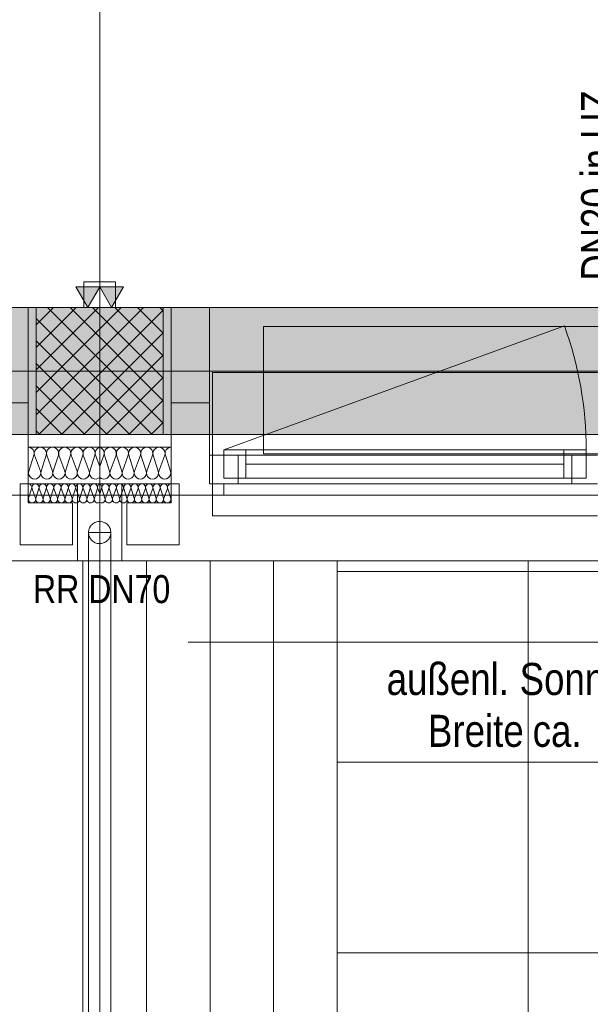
# Model space of a CAD drawing. Extents: x -620 to 300, y 62 to 1112.
# Tile 17 of 53: x -296 to -260, y 345 to 407. Entities that reach past the tile are written whole.
import ezdxf
from ezdxf.lldxf.tags import DXFTag

# ---------------------------------------------------------------- set-up
doc = ezdxf.new("R2010")
doc.units = 0
doc.layers.get('0').update_dxf_attribs({"lineweight": 13})
for name, color, linetype, lineweight, true_color in [('30 -33 Aussenwände- 3 Aussenstützen', 7, 'Continuous', 50, 0x0000dd), ('30 -33 Aussenwände- 7 Fassade_ Elemente', 7, 'Continuous', 9, 0x00aacc), ('30 -35 Decken- 1 Konstruktion-Träger- Stahlbeton', 7, 'grob-A06GA1UR8I', 13, 0x33aa00), ('30 -38 konstruktive Einbauten-Mobile Trennwand', 7, 'Continuous', 9, 0x944cff), ('40 -41 Abwasser_Wasser_Gas- 1 Abwasser + sanitäre Anlagen', 7, 'Continuous', 9, 0xff6633), ('70 -72 Beschriftung- 1 Beschriftung allgemein', 7, 'Continuous', 9, 0xff6633), ('70 -72 Beschriftung- 2 Beschriftung Bauteile', 7, 'Continuous', 9, 0x9999ff), ('iwb_Schraffur_Unterzug', 7, 'Continuous', 5, 0xffffcc)]:
    doc.layers.add(name, color=color, linetype=linetype, lineweight=lineweight, true_color=true_color)
for name, color, linetype, lineweight in [('40 -41 Abwasser_Wasser_Gas- 2 Wasser-1', 7, 'Continuous', 15), ('60- 61 allgemeine Ausstattung- 4 Terrassen', 7, 'Continuous', 9), ('70 -71 Achsen- 1 Gebäudeachsen', 7, 'STRICHPUNKT2-A06GA1UQ8I', 18), ('Detailelementbeschriftung', 7, 'Continuous', 9)]:
    doc.layers.add(name, color=color, linetype=linetype, lineweight=lineweight)
doc.styles.get("Standard").update_dxf_attribs({"font": 'ARIALN.TTF'})
tags = doc.linetypes.add('grob-A06GA1UR8I', pattern=[14, 3, -8, 3]).pattern_tags.tags
tags[8:9] = [DXFTag(74, 4), DXFTag(75, 0), DXFTag(340, '0'), DXFTag(46, 0.0), DXFTag(50, 0.0), DXFTag(44, 0.0), DXFTag(45, 0.0)]
tags[6:7] = [DXFTag(74, 4), DXFTag(75, 0), DXFTag(340, '0'), DXFTag(46, 0.0), DXFTag(50, 0.0), DXFTag(44, 0.0), DXFTag(45, 0.0)]
tags[4:5] = [DXFTag(74, 4), DXFTag(75, 0), DXFTag(340, '0'), DXFTag(46, 0.0), DXFTag(50, 0.0), DXFTag(44, 0.0), DXFTag(45, 0.0)]
tags = doc.linetypes.add('STRICHPUNKT2-A06GA1UQ8I', pattern=[12.7, 6.35, -3.175, 0, -3.175]).pattern_tags.tags
tags[10:11] = [DXFTag(74, 4), DXFTag(75, 0), DXFTag(340, '0'), DXFTag(46, 0.0), DXFTag(50, 0.0), DXFTag(44, 0.0), DXFTag(45, 0.0)]
tags[8:9] = [DXFTag(74, 4), DXFTag(75, 0), DXFTag(340, '0'), DXFTag(46, 0.0), DXFTag(50, 0.0), DXFTag(44, 0.0), DXFTag(45, 0.0)]
tags[6:7] = [DXFTag(74, 4), DXFTag(75, 0), DXFTag(340, '0'), DXFTag(46, 0.0), DXFTag(50, 0.0), DXFTag(44, 0.0), DXFTag(45, 0.0)]
tags[4:5] = [DXFTag(74, 4), DXFTag(75, 0), DXFTag(340, '0'), DXFTag(46, 0.0), DXFTag(50, 0.0), DXFTag(44, 0.0), DXFTag(45, 0.0)]

# ---------------------------------------------------------------- blocks, each defined once
blk = doc.blocks.new('Referenz-A06GA1UT8I')
at = {"layer": '30 -33 Aussenwände- 3 Aussenstützen', "color": 0, "lineweight": -2}
for p, q in [((-294.579, 387.349), (-293.474, 388.453)), ((-294.579, 385.935), (-292.06, 388.453)), ((-294.579, 384.521), (-290.646, 388.453)), ((-294.579, 383.106), (-289.231, 388.453)), ((-294.579, 381.692), (-287.817, 388.453)), ((-293.858, 388.453), (-286.579, 381.174)), ((-292.443, 388.453), (-286.579, 382.588)), ((-291.029, 388.453), (-286.579, 384.003)), ((-289.615, 388.453), (-286.579, 385.417)), ((-288.201, 388.453), (-286.579, 386.831)), ((-286.787, 388.453), (-286.579, 388.245)), ((-294.579, 387.76), (-287.272, 380.453)), ((-294.403, 380.453), (-286.579, 388.278)), ((-292.989, 380.453), (-286.579, 386.864)), ((-294.579, 386.346), (-288.686, 380.453)), ((-291.575, 380.453), (-286.579, 385.449)), ((-290.579, 385.453), (-290.579, 383.453)), ((-294.579, 384.932), (-290.1, 380.453)), ((-291.579, 384.453), (-289.579, 384.453)), ((-290.16, 380.453), (-286.579, 384.035)), ((-294.579, 383.517), (-291.515, 380.453)), ((-288.746, 380.453), (-286.579, 382.621)), ((-294.579, 382.103), (-292.929, 380.453)), ((-287.332, 380.453), (-286.579, 381.207)), ((-294.579, 380.689), (-294.343, 380.453))]:
    blk.add_line(p, q, dxfattribs=at)
at = {"layer": '30 -33 Aussenwände- 3 Aussenstützen', "color": 0, "linetype": 'Continuous', "lineweight": -2, "ltscale": 0.13}
for p, q in [((-286.579, 388.453), (-294.579, 388.453)), ((-294.579, 388.453), (-294.579, 380.453)), ((-286.579, 380.453), (-286.579, 388.453)), ((-294.579, 380.453), (-286.579, 380.453))]:
    blk.add_line(p, q, dxfattribs=at)
at = {"layer": '30 -33 Aussenwände- 7 Fassade_ Elemente', "color": 0, "linetype": 'Continuous', "lineweight": -2, "ltscale": 0.13}
for p, q in [((-295.079, 388.453), (-451.079, 388.453)), ((-297.479, 388.453), (-295.079, 388.453)), ((-295.079, 377.353), (-295.079, 388.453)), ((-295.079, 388.453), (-295.079, 382.453)), ((-286.079, 388.453), (-130.079, 388.453)), ((-286.079, 377.353), (-286.079, 388.453)), ((-286.079, 388.453), (-283.679, 388.453)), ((-286.079, 382.453), (-286.079, 388.453)), ((-283.679, 388.453), (-283.679, 382.453)), ((-290.579, 383.453), (-290.579, 385.453)), ((-289.579, 384.453), (-291.579, 384.453)), ((-295.079, 382.453), (-297.479, 382.453)), ((-295.079, 382.453), (-295.079, 376.653)), ((-283.679, 382.453), (-286.079, 382.453)), ((-286.079, 382.453), (-286.079, 376.653)), ((-283.679, 377.353), (-283.679, 382.453)), ((-295.079, 379.653), (-290.579, 379.653)), ((-295.079, 377.353), (-295.079, 379.653)), ((-286.079, 379.653), (-290.579, 379.653)), ((-286.079, 377.353), (-286.079, 379.653)), ((-294.709, 379.153), (-295.03, 378.153)), ((-294.302, 378.153), (-294.671, 379.153)), ((-293.943, 379.153), (-294.264, 378.153)), ((-293.536, 378.153), (-293.905, 379.153)), ((-293.177, 379.153), (-293.498, 378.153)), ((-292.77, 378.153), (-293.139, 379.153)), ((-292.411, 379.153), (-292.732, 378.153)), ((-292.004, 378.153), (-292.373, 379.153)), ((-291.645, 379.153), (-291.966, 378.153)), ((-291.238, 378.153), (-291.607, 379.153)), ((-290.879, 379.153), (-291.2, 378.153)), ((-290.841, 379.153), (-290.579, 378.443)), ((-290.316, 379.153), (-290.579, 378.443)), ((-290.278, 379.153), (-289.957, 378.153)), ((-289.92, 378.153), (-289.55, 379.153)), ((-289.512, 379.153), (-289.191, 378.153)), ((-289.153, 378.153), (-288.784, 379.153)), ((-288.746, 379.153), (-288.425, 378.153)), ((-288.387, 378.153), (-288.018, 379.153)), ((-287.98, 379.153), (-287.659, 378.153)), ((-287.621, 378.153), (-287.252, 379.153)), ((-287.214, 379.153), (-286.893, 378.153)), ((-286.855, 378.153), (-286.486, 379.153)), ((-286.448, 379.153), (-286.127, 378.153)), ((-283.679, 377.353), (-283.679, 379.153)), ((-283.679, 379.153), (-281.879, 379.153)), ((-283.679, 379.153), (-259.279, 379.153)), ((-283.679, 377.353), (-283.679, 379.153)), ((-282.779, 377.703), (-282.779, 379.503)), ((-282.779, 379.503), (-259.979, 379.503)), ((-282.779, 379.503), (-281.379, 379.503)), ((-282.779, 377.703), (-282.779, 379.503)), ((-281.879, 379.153), (-281.879, 377.353)), ((-281.379, 379.503), (-281.379, 377.703)), ((-261.379, 377.703), (-261.379, 379.503)), ((-261.379, 379.503), (-259.979, 379.503)), ((-260.879, 377.353), (-260.879, 379.153)), ((-260.879, 379.153), (-259.279, 379.153)), ((-259.979, 379.503), (-259.979, 377.703)), ((-259.979, 379.503), (-259.979, 377.703)), ((-261.379, 378.603), (-281.379, 378.603)), ((-295.579, 377.353), (-295.079, 377.353)), ((-295.579, 373.513), (-295.579, 377.353)), ((-290.579, 377.353), (-295.079, 377.353)), ((-291.979, 377.353), (-295.079, 377.353)), ((-295.079, 377.353), (-295.079, 376.153)), ((-291.979, 372.513), (-291.979, 377.353)), ((-290.579, 377.353), (-286.079, 377.353)), ((-289.179, 372.513), (-289.179, 377.353)), ((-289.179, 377.353), (-286.079, 377.353)), ((-285.579, 377.353), (-286.079, 377.353)), ((-286.079, 377.353), (-286.079, 376.153)), ((-285.579, 373.513), (-285.579, 377.353)), ((-282.779, 377.353), (-283.679, 377.353)), ((-281.879, 377.353), (-283.679, 377.353)), ((-259.279, 377.353), (-283.679, 377.353)), ((-259.979, 377.703), (-282.779, 377.703)), ((-281.379, 377.703), (-282.779, 377.703)), ((-282.779, 376.653), (-282.779, 377.353)), ((-259.979, 377.703), (-261.379, 377.703)), ((-259.279, 377.353), (-260.879, 377.353)), ((47.221, 376.653), (-463.379, 376.653)), ((-295.079, 376.653), (-298.379, 376.653)), ((-294.857, 377.053), (-295.049, 376.453)), ((-294.612, 376.453), (-294.834, 377.053)), ((-294.397, 377.054), (-294.589, 376.453)), ((-294.152, 376.454), (-294.375, 377.054)), ((-293.937, 377.054), (-294.13, 376.454)), ((-293.693, 376.454), (-293.915, 377.054)), ((-293.478, 377.054), (-293.67, 376.454)), ((-293.233, 376.455), (-293.455, 377.054)), ((-293.018, 377.055), (-293.211, 376.455)), ((-292.773, 376.455), (-292.996, 377.055)), ((-292.559, 377.055), (-292.751, 376.455)), ((-292.314, 376.455), (-292.536, 377.055)), ((-292.099, 377.055), (-292.291, 376.455)), ((-291.854, 376.456), (-292.076, 377.055)), ((-291.639, 377.056), (-291.832, 376.456)), ((-291.394, 376.456), (-291.617, 377.056)), ((-291.18, 377.056), (-291.372, 376.456)), ((-290.935, 376.456), (-291.157, 377.056)), ((-290.72, 377.056), (-290.912, 376.456)), ((-290.697, 377.056), (-290.578, 376.735)), ((-290.46, 377.056), (-290.579, 376.735)), ((-290.437, 377.056), (-290.245, 376.456)), ((-290.222, 376.456), (-290, 377.056)), ((-289.977, 377.056), (-289.785, 376.456)), ((-289.763, 376.456), (-289.54, 377.056)), ((-289.518, 377.056), (-289.325, 376.456)), ((-289.303, 376.456), (-289.081, 377.055)), ((-289.058, 377.055), (-288.866, 376.455)), ((-288.843, 376.455), (-288.621, 377.055)), ((-288.599, 377.055), (-288.406, 376.455)), ((-288.384, 376.455), (-288.161, 377.055)), ((-288.139, 377.055), (-287.947, 376.455)), ((-287.924, 376.455), (-287.702, 377.054)), ((-287.679, 377.054), (-287.487, 376.454)), ((-287.464, 376.454), (-287.242, 377.054)), ((-287.22, 377.054), (-287.027, 376.454)), ((-287.005, 376.454), (-286.782, 377.054)), ((-286.76, 377.054), (-286.568, 376.453)), ((-286.545, 376.453), (-286.323, 377.053)), ((-286.3, 377.053), (-286.108, 376.453)), ((-286.079, 376.653), (-282.779, 376.653)), ((-295.079, 376.153), (-292.279, 376.153)), ((-292.279, 376.153), (-292.279, 373.513)), ((-286.079, 376.153), (-288.879, 376.153)), ((-288.879, 376.153), (-288.879, 373.513)), ((-292.279, 373.513), (-295.579, 373.513)), ((-288.879, 373.513), (-285.579, 373.513)), ((-454.179, 372.513), (-291.979, 372.513)), ((-126.979, 372.513), (-289.179, 372.513))]:
    blk.add_line(p, q, dxfattribs=at)
at = {"layer": '30 -33 Aussenwände- 7 Fassade_ Elemente', "color": 0, "linetype": 'grob-A06GA1UR8I', "lineweight": -2, "ltscale": 0.13}
for p, q in [((-282.779, 379.503), (-261.354, 387.301)), ((-280.279, 387.253), (-238.279, 387.253)), ((-280.279, 379.253), (-280.279, 387.253)), ((-238.279, 379.253), (-280.279, 379.253))]:
    blk.add_line(p, q, dxfattribs=at)
at = {"layer": '30 -33 Aussenwände- 7 Fassade_ Elemente', "color": 0, "lineweight": -2}
for p, q in [((-259.279, 384.353), (-283.479, 384.353)), ((-283.479, 384.353), (-283.479, 379.153)), ((-281.879, 379.153), (-283.479, 379.153)), ((-283.479, 379.153), (-283.479, 377.353)), ((-282.779, 379.503), (-282.779, 377.703)), ((-282.779, 379.503), (-281.379, 379.503)), ((-281.879, 377.353), (-281.879, 379.153)), ((-281.379, 377.703), (-281.379, 379.503)), ((-281.379, 379.503), (-261.379, 379.503)), ((-261.379, 377.703), (-261.379, 379.503)), ((-261.379, 379.503), (-259.979, 379.503)), ((-260.879, 377.353), (-260.879, 379.153)), ((-260.879, 379.153), (-259.279, 379.153)), ((-259.979, 379.503), (-259.979, 377.703)), ((-261.379, 378.603), (-281.379, 378.603)), ((-283.479, 377.353), (-281.879, 377.353)), ((-283.479, 375.353), (-283.479, 377.353)), ((-281.379, 377.703), (-282.779, 377.703)), ((-260.879, 377.353), (-281.879, 377.353)), ((-261.379, 377.703), (-281.379, 377.703)), ((-259.979, 377.703), (-261.379, 377.703)), ((-259.279, 377.353), (-260.879, 377.353)), ((-259.279, 375.353), (-283.479, 375.353))]:
    blk.add_line(p, q, dxfattribs=at)
at = {"layer": '30 -33 Aussenwände- 7 Fassade_ Elemente', "color": 0, "linetype": 'grob-A06GA1UR8I', "lineweight": -2, "ltscale": 0.13}
blk.add_ellipse((-282.779, 379.503), major_axis=(22.8, 0), ratio=1, start_param=0, end_param=0.349066, dxfattribs=at)
at = {"layer": '30 -33 Aussenwände- 7 Fassade_ Elemente', "color": 0, "linetype": 'Continuous', "lineweight": -2, "ltscale": 0.13}
for centre, major_axis, end_param in [((-295.073, 379.271), (0.364, -0.117), 1.896254), ((-294.307, 379.271), (0.364, -0.117), 3.764652), ((-293.541, 379.271), (0.364, -0.117), 3.764652), ((-292.775, 379.271), (0.364, -0.117), 3.764652), ((-292.775, 379.271), (0.225, 0.31), 1.254884), ((-292.009, 379.271), (0.364, -0.117), 3.764652), ((-292.009, 379.271), (0.225, 0.31), 1.254884), ((-291.243, 379.271), (0.225, 0.31), 1.254884), ((-290.477, 379.271), (-0.102, 0.369), 1.613483), ((-290.68, 379.271), (0.364, -0.117), 1.613483), ((-289.914, 379.271), (0.225, 0.31), 1.254884), ((-289.148, 379.271), (0.364, -0.117), 3.764652), ((-289.148, 379.271), (0.225, 0.31), 1.254884), ((-288.382, 379.271), (0.364, -0.117), 3.764652), ((-288.382, 379.271), (0.225, 0.31), 1.254884), ((-287.616, 379.271), (0.364, -0.117), 3.764652), ((-286.85, 379.271), (0.364, -0.117), 3.764652), ((-286.084, 379.271), (0.005, 0.383), 1.896254), ((-292.775, 379.271), (-0.225, 0.31), 1.254884), ((-292.775, 379.271), (0.364, -0.117), 1.254884), ((-292.009, 379.271), (-0.225, 0.31), 1.254884), ((-292.009, 379.271), (0.364, -0.117), 1.254884), ((-291.243, 379.271), (-0.225, 0.31), 1.254884), ((-291.243, 379.271), (0.364, -0.117), 1.254884), ((-289.914, 379.271), (-0.225, 0.31), 1.254884), ((-289.914, 379.271), (0.364, -0.117), 1.254884), ((-289.148, 379.271), (-0.225, 0.31), 1.254884), ((-289.148, 379.271), (0.364, -0.117), 1.254884), ((-288.382, 379.271), (-0.225, 0.31), 1.254884), ((-288.382, 379.271), (0.364, -0.117), 1.254884), ((-294.666, 378.036), (-0.364, 0.117), 3.765224), ((-293.9, 378.036), (-0.364, 0.117), 3.765224), ((-293.134, 378.036), (-0.364, 0.117), 3.765224), ((-292.368, 378.036), (-0.364, 0.117), 3.765224), ((-292.368, 378.036), (-0.364, 0.117), 1.255075), ((-292.368, 378.036), (0.225, -0.31), 1.255075), ((-291.602, 378.036), (-0.364, 0.117), 3.765224), ((-291.602, 378.036), (-0.364, 0.117), 1.255075), ((-291.602, 378.036), (0.225, -0.31), 1.255075), ((-290.836, 378.036), (-0.364, 0.117), 2.619647), ((-290.321, 378.036), (-0.257, -0.283), 2.619647), ((-289.555, 378.036), (-0.364, 0.117), 3.765224), ((-289.555, 378.036), (-0.364, 0.117), 1.255075), ((-289.555, 378.036), (0.225, -0.31), 1.255075), ((-288.789, 378.036), (-0.364, 0.117), 1.255075), ((-288.789, 378.036), (-0.364, 0.117), 3.765224), ((-288.789, 378.036), (0.225, -0.31), 1.255075), ((-288.023, 378.036), (-0.364, 0.117), 3.765224), ((-287.257, 378.036), (-0.364, 0.117), 3.765224), ((-286.491, 378.036), (-0.364, 0.117), 3.765224), ((-295.075, 377.123), (0.219, -0.07), 1.896254), ((-294.616, 377.124), (0.219, -0.07), 3.764652), ((-294.156, 377.124), (0.219, -0.07), 3.764652), ((-293.696, 377.125), (0.219, -0.07), 3.764652), ((-293.237, 377.125), (0.219, -0.07), 3.764652), ((-292.777, 377.125), (0.219, -0.07), 3.764652), ((-292.368, 378.036), (-0.225, -0.31), 1.255075), ((-292.318, 377.126), (0.219, -0.07), 3.764652), ((-291.858, 377.126), (0.219, -0.07), 3.764652), ((-291.858, 377.126), (-0.135, 0.186), 1.254884), ((-291.858, 377.126), (0.135, 0.186), 1.254884), ((-291.602, 378.036), (-0.225, -0.31), 1.255075), ((-291.858, 377.126), (0.219, -0.07), 1.254884), ((-291.398, 377.126), (0.219, -0.07), 3.764652), ((-291.398, 377.126), (-0.135, 0.186), 1.254884), ((-291.398, 377.126), (0.135, 0.186), 1.254884), ((-291.398, 377.126), (0.219, -0.07), 1.254884), ((-290.939, 377.127), (-0.135, 0.186), 1.254884), ((-290.939, 377.127), (0.135, 0.186), 1.254884), ((-290.939, 377.127), (0.219, -0.07), 1.254884), ((-290.479, 377.127), (-0.1, 0.207), 1.434048), ((-290.678, 377.127), (0.219, -0.071), 1.434048), ((-290.218, 377.127), (-0.135, 0.186), 1.254884), ((-290.218, 377.127), (0.135, 0.186), 1.254884), ((-290.218, 377.127), (0.219, -0.071), 1.254884), ((-289.759, 377.126), (0.219, -0.071), 3.764652), ((-289.759, 377.126), (-0.135, 0.186), 1.254884), ((-289.759, 377.126), (0.135, 0.186), 1.254884), ((-289.555, 378.036), (-0.225, -0.31), 1.255075), ((-289.759, 377.126), (0.219, -0.071), 1.254884), ((-289.299, 377.126), (0.219, -0.071), 3.764652), ((-289.299, 377.126), (-0.135, 0.186), 1.254884), ((-289.299, 377.126), (0.135, 0.186), 1.254884), ((-289.299, 377.126), (0.219, -0.071), 1.254884), ((-288.84, 377.126), (0.219, -0.071), 3.764652), ((-288.789, 378.036), (-0.225, -0.31), 1.255075), ((-288.38, 377.125), (0.219, -0.071), 3.764652), ((-287.92, 377.125), (0.219, -0.071), 3.764652), ((-287.461, 377.125), (0.219, -0.071), 3.764652), ((-287.001, 377.124), (0.219, -0.071), 3.764652), ((-286.541, 377.124), (0.219, -0.071), 3.764652), ((-286.082, 377.123), (0.003, 0.23), 1.896254), ((-294.83, 376.383), (-0.219, 0.07), 3.765224), ((-294.371, 376.383), (-0.219, 0.07), 3.765224), ((-293.911, 376.384), (-0.219, 0.07), 3.765224), ((-293.452, 376.384), (-0.219, 0.07), 3.765224), ((-292.992, 376.384), (-0.219, 0.07), 3.765224), ((-292.532, 376.385), (-0.219, 0.07), 3.765224), ((-292.073, 376.385), (-0.219, 0.07), 3.765224), ((-291.613, 376.385), (-0.219, 0.07), 1.255075), ((-291.613, 376.385), (-0.219, 0.07), 3.765224), ((-291.613, 376.385), (-0.135, -0.186), 1.255075), ((-291.613, 376.385), (0.135, -0.186), 1.255075), ((-291.153, 376.386), (-0.219, 0.07), 3.765224), ((-291.153, 376.386), (-0.219, 0.07), 1.255075), ((-291.153, 376.386), (-0.135, -0.186), 1.255075), ((-291.153, 376.386), (0.135, -0.186), 1.255075), ((-290.694, 376.386), (-0.219, 0.07), 2.411197), ((-290.463, 376.386), (-0.116, -0.198), 2.411197), ((-290.004, 376.386), (-0.219, 0.071), 1.255075), ((-290.004, 376.386), (-0.219, 0.071), 3.765224), ((-290.004, 376.386), (-0.135, -0.186), 1.255075), ((-290.004, 376.386), (0.135, -0.186), 1.255075), ((-289.544, 376.385), (-0.219, 0.071), 1.255075), ((-289.544, 376.385), (-0.219, 0.071), 3.765224), ((-289.544, 376.385), (-0.135, -0.186), 1.255075), ((-289.544, 376.385), (0.135, -0.186), 1.255075), ((-289.084, 376.385), (-0.219, 0.071), 3.765224), ((-288.625, 376.385), (-0.219, 0.071), 3.765224), ((-288.165, 376.384), (-0.219, 0.071), 3.765224), ((-287.706, 376.384), (-0.219, 0.071), 3.765224), ((-287.246, 376.384), (-0.219, 0.071), 3.765224), ((-286.786, 376.383), (-0.219, 0.071), 3.765224), ((-286.327, 376.383), (-0.219, 0.071), 3.765224)]:
    blk.add_ellipse(centre, major_axis=major_axis, ratio=1, start_param=0, end_param=end_param, dxfattribs=at)
at = {"layer": '30 -35 Decken- 1 Konstruktion-Träger- Stahlbeton', "color": 0, "lineweight": -2}
for p, q in [((-451.579, 388.453), (35.421, 388.453)), ((-451.579, 380.453), (35.421, 380.453))]:
    blk.add_line(p, q, dxfattribs=at)
at = {"layer": '30 -38 konstruktive Einbauten-Mobile Trennwand', "color": 0, "linetype": 'grob-A06GA1UR8I', "lineweight": -2, "ltscale": 0.13}
blk.add_line((-290.579, 541.953), (-290.579, 390.053), dxfattribs=at)
at = {"layer": '30 -38 konstruktive Einbauten-Mobile Trennwand', "color": 0, "linetype": 'Continuous', "lineweight": -2, "ltscale": 0.13}
for p, q in [((-291.579, 390.053), (-289.579, 390.053)), ((-291.579, 388.453), (-291.579, 390.053)), ((-289.579, 390.053), (-289.579, 388.453)), ((-289.579, 388.453), (-291.579, 388.453))]:
    blk.add_line(p, q, dxfattribs=at)
at = {"layer": '40 -41 Abwasser_Wasser_Gas- 1 Abwasser + sanitäre Anlagen', "color": 0, "linetype": 'grob-A06GA1UR8I', "lineweight": -2, "ltscale": 0.13}
for p, q in [((-291.279, 211.042), (-291.279, 374.293)), ((-291.279, 374.293), (-289.879, 374.293)), ((-289.879, 374.293), (-289.879, 211.042))]:
    blk.add_line(p, q, dxfattribs=at)
at = {"layer": '40 -41 Abwasser_Wasser_Gas- 2 Wasser-1', "color": 0, "linetype": 'Continuous', "lineweight": -2, "ltscale": 0.13}
for p, q in [((-291.185, 374.643), (-291.148, 374.701)), ((-291.185, 374.643), (-291.148, 374.701)), ((-291.148, 374.701), (-291.105, 374.755)), ((-291.148, 374.701), (-291.105, 374.755)), ((-291.105, 374.755), (-291.057, 374.804)), ((-291.105, 374.755), (-291.057, 374.804)), ((-291.057, 374.804), (-291.005, 374.849)), ((-291.057, 374.804), (-291.005, 374.849)), ((-291.005, 374.849), (-290.948, 374.888)), ((-291.005, 374.849), (-290.948, 374.888)), ((-290.948, 374.888), (-290.888, 374.921)), ((-290.948, 374.888), (-290.888, 374.921)), ((-290.888, 374.921), (-290.825, 374.949)), ((-290.888, 374.921), (-290.825, 374.949)), ((-290.825, 374.949), (-290.76, 374.97)), ((-290.825, 374.949), (-290.76, 374.97)), ((-290.76, 374.97), (-290.693, 374.984)), ((-290.76, 374.97), (-290.693, 374.984)), ((-290.693, 374.984), (-290.624, 374.992)), ((-290.693, 374.984), (-290.624, 374.992)), ((-290.624, 374.992), (-290.556, 374.993)), ((-290.624, 374.992), (-290.556, 374.993)), ((-290.556, 374.993), (-290.487, 374.987)), ((-290.556, 374.993), (-290.487, 374.987)), ((-290.487, 374.987), (-290.42, 374.975)), ((-290.487, 374.987), (-290.42, 374.975)), ((-290.42, 374.975), (-290.354, 374.956)), ((-290.42, 374.975), (-290.354, 374.956)), ((-290.354, 374.956), (-290.29, 374.931)), ((-290.354, 374.956), (-290.29, 374.931)), ((-290.29, 374.931), (-290.229, 374.9)), ((-290.29, 374.931), (-290.229, 374.9)), ((-290.229, 374.9), (-290.171, 374.862)), ((-290.229, 374.9), (-290.171, 374.862)), ((-290.171, 374.862), (-290.117, 374.82)), ((-290.171, 374.862), (-290.117, 374.82)), ((-290.117, 374.82), (-290.068, 374.772)), ((-290.117, 374.82), (-290.068, 374.772)), ((-290.068, 374.772), (-290.023, 374.72)), ((-290.068, 374.772), (-290.023, 374.72)), ((-290.023, 374.72), (-289.984, 374.663)), ((-290.023, 374.72), (-289.984, 374.663)), ((-291.278, 374.316), (-291.273, 374.385)), ((-291.278, 374.316), (-291.273, 374.385)), ((-291.277, 374.248), (-291.278, 374.316)), ((-291.277, 374.248), (-291.278, 374.316)), ((-291.269, 374.179), (-291.277, 374.248)), ((-291.269, 374.179), (-291.277, 374.248)), ((-291.273, 374.385), (-291.26, 374.452)), ((-291.273, 374.385), (-291.26, 374.452)), ((-291.255, 374.112), (-291.269, 374.179)), ((-291.255, 374.112), (-291.269, 374.179)), ((-291.26, 374.452), (-291.241, 374.518)), ((-291.26, 374.452), (-291.241, 374.518)), ((-291.234, 374.047), (-291.255, 374.112)), ((-291.234, 374.047), (-291.255, 374.112)), ((-291.241, 374.518), (-291.216, 374.582)), ((-291.241, 374.518), (-291.216, 374.582)), ((-291.216, 374.582), (-291.185, 374.643)), ((-291.216, 374.582), (-291.185, 374.643)), ((-289.984, 374.663), (-289.951, 374.603)), ((-289.984, 374.663), (-289.951, 374.603)), ((-289.951, 374.603), (-289.923, 374.54)), ((-289.951, 374.603), (-289.923, 374.54)), ((-289.916, 374.068), (-289.941, 374.005)), ((-289.916, 374.068), (-289.941, 374.005)), ((-289.923, 374.54), (-289.902, 374.475)), ((-289.923, 374.54), (-289.902, 374.475)), ((-289.897, 374.134), (-289.916, 374.068)), ((-289.897, 374.134), (-289.916, 374.068)), ((-289.902, 374.475), (-289.888, 374.407)), ((-289.902, 374.475), (-289.888, 374.407)), ((-289.885, 374.202), (-289.897, 374.134)), ((-289.885, 374.202), (-289.897, 374.134)), ((-289.888, 374.407), (-289.88, 374.339)), ((-289.888, 374.407), (-289.88, 374.339)), ((-289.879, 374.271), (-289.885, 374.202)), ((-289.879, 374.271), (-289.885, 374.202)), ((-289.88, 374.339), (-289.879, 374.271)), ((-289.88, 374.339), (-289.879, 374.271)), ((-291.206, 373.984), (-291.234, 374.047)), ((-291.206, 373.984), (-291.234, 374.047)), ((-291.173, 373.924), (-291.206, 373.984)), ((-291.173, 373.924), (-291.206, 373.984)), ((-291.134, 373.867), (-291.173, 373.924)), ((-291.134, 373.867), (-291.173, 373.924)), ((-291.089, 373.815), (-291.134, 373.867)), ((-291.089, 373.815), (-291.134, 373.867)), ((-291.04, 373.767), (-291.089, 373.815)), ((-291.04, 373.767), (-291.089, 373.815)), ((-290.986, 373.724), (-291.04, 373.767)), ((-290.986, 373.724), (-291.04, 373.767)), ((-290.929, 373.687), (-290.986, 373.724)), ((-290.929, 373.687), (-290.986, 373.724)), ((-290.867, 373.656), (-290.929, 373.687)), ((-290.867, 373.656), (-290.929, 373.687)), ((-290.804, 373.631), (-290.867, 373.656)), ((-290.804, 373.631), (-290.867, 373.656)), ((-290.737, 373.612), (-290.804, 373.631)), ((-290.737, 373.612), (-290.804, 373.631)), ((-290.67, 373.599), (-290.737, 373.612)), ((-290.67, 373.599), (-290.737, 373.612)), ((-290.601, 373.594), (-290.67, 373.599)), ((-290.601, 373.594), (-290.67, 373.599)), ((-290.533, 373.595), (-290.601, 373.594)), ((-290.533, 373.595), (-290.601, 373.594)), ((-290.464, 373.603), (-290.533, 373.595)), ((-290.464, 373.603), (-290.533, 373.595)), ((-290.397, 373.617), (-290.464, 373.603)), ((-290.397, 373.617), (-290.464, 373.603)), ((-290.332, 373.638), (-290.397, 373.617)), ((-290.332, 373.638), (-290.397, 373.617)), ((-290.269, 373.666), (-290.332, 373.638)), ((-290.269, 373.666), (-290.332, 373.638)), ((-290.209, 373.699), (-290.269, 373.666)), ((-290.209, 373.699), (-290.269, 373.666)), ((-290.152, 373.738), (-290.209, 373.699)), ((-290.152, 373.738), (-290.209, 373.699)), ((-290.1, 373.783), (-290.152, 373.738)), ((-290.1, 373.783), (-290.152, 373.738)), ((-290.052, 373.832), (-290.1, 373.783)), ((-290.052, 373.832), (-290.1, 373.783)), ((-290.01, 373.886), (-290.052, 373.832)), ((-290.01, 373.886), (-290.052, 373.832)), ((-289.972, 373.943), (-290.01, 373.886)), ((-289.972, 373.943), (-290.01, 373.886)), ((-289.941, 374.005), (-289.972, 373.943)), ((-289.941, 374.005), (-289.972, 373.943))]:
    blk.add_line(p, q, dxfattribs=at)
at = {"layer": '60- 61 allgemeine Ausstattung- 4 Terrassen', "color": 0, "lineweight": -2}
for p, q in [((-275.639, 372.513), (-395.639, 372.513)), ((-291.639, 263.853), (-291.639, 372.513)), ((-287.639, 263.853), (-287.639, 372.513)), ((-283.639, 263.853), (-283.639, 372.513)), ((-279.639, 263.853), (-279.639, 372.513)), ((-275.639, 372.513), (-275.639, 263.853)), ((-275.639, 214.053), (-275.639, 372.513)), ((-275.639, 311.853), (-275.639, 372.513)), ((-138.159, 372.513), (-275.639, 372.513)), ((-263.639, 214.053), (-263.639, 372.513)), ((-275.639, 371.853), (-138.159, 371.853)), ((-275.639, 359.853), (-138.159, 359.853)), ((-275.639, 347.853), (-138.159, 347.853))]:
    blk.add_line(p, q, dxfattribs=at)
at = {"layer": '70 -71 Achsen- 1 Gebäudeachsen', "color": 0, "linetype": 'STRICHPUNKT2-A06GA1UQ8I', "lineweight": -2, "ltscale": 0.13}
for p, q in [((-290.579, 1084.393), (-290.579, 84.953)), ((-538.631, 384.453), (76.308, 384.453))]:
    blk.add_line(p, q, dxfattribs=at)
at = {"layer": '70 -72 Beschriftung- 1 Beschriftung allgemein', "color": 0, "linetype": 'Continuous', "lineweight": -2, "ltscale": 0.13}
blk.add_line((-285.02, 367.39), (-238.02, 367.39), dxfattribs=at)
at = {"layer": '70 -72 Beschriftung- 2 Beschriftung Bauteile', "color": 0, "lineweight": -2}
for p, q in [((-291.329, 388.453), (-292.079, 389.752)), ((-292.079, 389.752), (-290.579, 389.752)), ((-290.579, 389.752), (-291.329, 388.453)), ((-289.829, 388.453), (-290.579, 389.752)), ((-290.579, 389.752), (-289.079, 389.752)), ((-289.079, 389.752), (-289.829, 388.453))]:
    blk.add_line(p, q, dxfattribs=at)
for points in [[(-291.329, 388.453), (-292.079, 389.752), (-291.329, 389.752)], [(-291.329, 388.453), (-291.329, 389.752), (-290.579, 389.752)], [(-289.829, 388.453), (-290.579, 389.752), (-289.829, 389.752)], [(-289.829, 388.453), (-289.829, 389.752), (-289.079, 389.752)]]:
    blk.add_solid(points, dxfattribs=at)
at = {"layer": '70 -72 Beschriftung- 1 Beschriftung allgemein', "color": 0, "linetype": 'Continuous', "lineweight": -2, "ltscale": 0.13, "attachment_point": 1}
for s, insert, char_height in [('{\\fArial Narrow;RR DN70}', (-294.77, 371.616), 1.76205), ('{\\fArial Narrow;RR DN70}', (-294.77, 371.616), 1.76205), ('{\\fArial Narrow;außenl.}', (-272.529, 366.09), 2.01377), ('{\\fArial Narrow;Sonnenschutz}', (-264.168, 366.09), 2.01377), ('{\\fArial Narrow;Breite}', (-269.932, 362.828), 2.01377), ('{\\fArial Narrow;ca.}', (-263.346, 362.828), 2.01377)]:
    blk.add_mtext(s, dxfattribs=dict(at, insert=insert, char_height=char_height))
blk = doc.blocks.new('Referenz-A06GA1UV8I')
at = {"layer": 'iwb_Schraffur_Unterzug', "linetype": 'Continuous', "ltscale": 0.13}
blk.add_solid([(-451.579, 388.453), (35.421, 388.453), (-451.579, 380.453), (35.421, 380.453)], dxfattribs=at)
blk = doc.blocks.new('Einzeiliger Text-A06GA27L8I')
at = {"color": 0, "lineweight": -2, "insert": (-260.299, 390.142), "char_height": 2, "attachment_point": 1, "rotation": 90}
blk.add_mtext('{\\fArial Narrow;DN20 in UZ}', dxfattribs=at)

msp = doc.modelspace()

# ---------------------------------------------------------------- block references
at = {"color": 8, "lineweight": 13, "ltscale": 0.13, "true_color": 0x808080}
msp.add_blockref('Referenz-A06GA1UT8I', (0, 0), dxfattribs=at)
at = {"color": 8, "lineweight": 25, "ltscale": 0.25, "true_color": 0x808080}
msp.add_blockref('Referenz-A06GA1UV8I', (0, 0), dxfattribs=at)
at = {"layer": 'Detailelementbeschriftung', "ltscale": 0.13}
msp.add_blockref('Einzeiliger Text-A06GA27L8I', (0, 0), dxfattribs=at)

doc.saveas('drawing.dxf')
